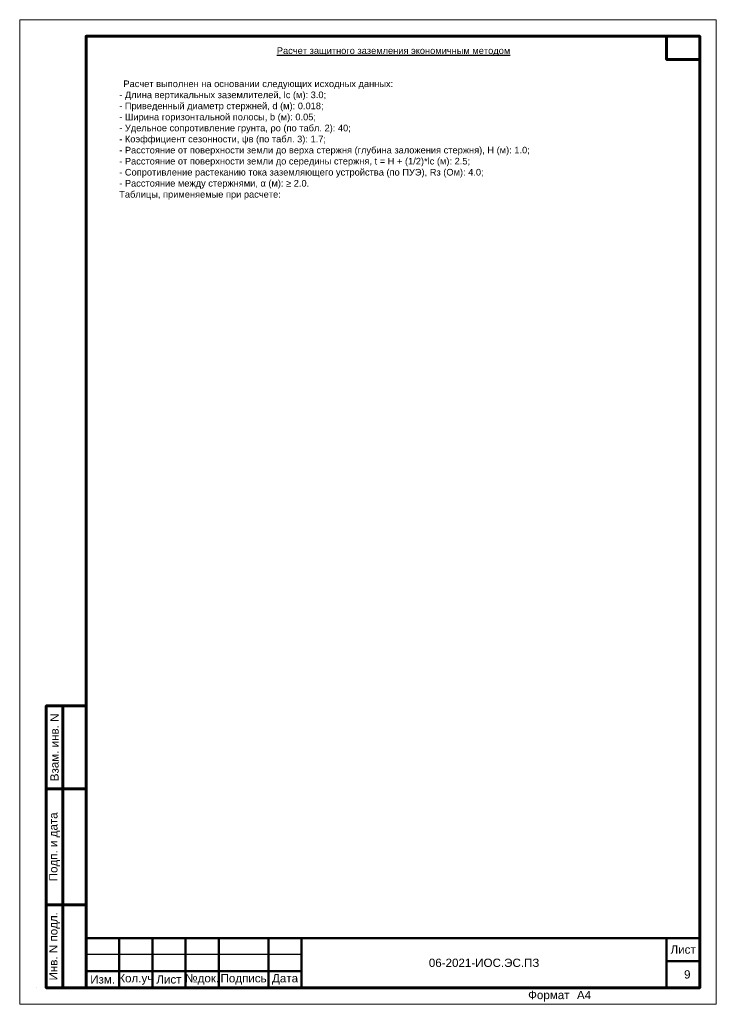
# Model space of a CAD drawing. Header units: millimetres. Extents: x 523209 to 536718, y -48289 to -47398.
# Tile 9 of 116: x 525684 to 525894, y -47992 to -47695. Entities that reach past the tile are written whole.
import ezdxf
from ezdxf.enums import TextEntityAlignment as Align

# ---------------------------------------------------------------- set-up
doc = ezdxf.new("R2010")
doc.units = ezdxf.units.MM
for name, color, linetype, lineweight in [('1-ОСНОВНАЯ-06', 2, 'Continuous', 30), ('LIN_Основная сплошная', 50, 'Continuous', 50), ('LIN_Тонкая сплошная', 140, 'Continuous', 30), ('ВК-линия контур', 132, 'Continuous', 15), ('ВК-линия основная', 1, 'Continuous', 30), ('ВК-линия толстая', 30, 'Continuous', 60), ('ВК-Текст', 1, 'Continuous', 30)]:
    doc.layers.add(name, color=color, linetype=linetype, lineweight=lineweight)
doc.layers.add('Текст и рамки', color=7, linetype='Continuous')
doc.styles.get("Standard").update_dxf_attribs({"font": 'arial.ttf'})
doc.styles.add('СГЕНЕРИР_СТИЛЬ_1', font='times.ttf')

# ---------------------------------------------------------------- blocks, each defined once
blk = doc.blocks.new('*U55')
at = {"layer": 'ВК-линия контур', "color": 0}
for p, q in [((-210, 297), (0, 297)), ((-210, 0), (-210, 297)), ((0, 297), (0, 0)), ((0, 0), (-210, 0))]:
    blk.add_line(p, q, dxfattribs=at)
at = {"layer": 'ВК-линия контур', "color": 0, "lineweight": 0}
blk.add_lwpolyline([(-205, 5), (-205, 5)], close=True, dxfattribs=at).dxf.unprotected_set("ltscale", 0)
at = {"layer": 'ВК-линия основная', "color": 0}
for points in [[(-190, 287), (-190, 287)], [(-190, 90), (-190, 90)]]:
    blk.add_lwpolyline(points, dxfattribs=at)
at = {"layer": 'ВК-линия толстая', "color": 0}
for points in [[(-190, 5), (-190, 292), (-5, 292), (-5, 5)], [(-5, 292), (-15, 292), (-15, 285), (-5, 285)], [(-190, 278), (-190, 278), (-190, 278), (-190, 278)], [(-197, 65), (-202, 65), (-202, 90), (-197, 90)], [(-190, 65), (-197, 65), (-197, 90), (-190, 90)], [(-190, 90), (-190, 90), (-190, 90), (-190, 90)], [(-190, 90), (-190, 90), (-190, 90), (-190, 90)], [(-190, 90), (-190, 90), (-190, 90), (-190, 90)], [(-190, 90), (-190, 90), (-190, 90), (-190, 90)], [(-197, 30), (-202, 30), (-202, 65), (-197, 65)], [(-190, 30), (-197, 30), (-197, 65), (-190, 65)], [(-197, 5), (-202, 5), (-202, 30), (-197, 30)], [(-190, 5), (-197, 5), (-197, 30), (-190, 30)]]:
    blk.add_lwpolyline(points, close=True, dxfattribs=at)
for points in [[(-190, 287), (-190, 287)], [(-190, 287), (-190, 287)], [(-190, 287), (-190, 287)], [(-190, 287), (-190, 287)], [(-190, 90), (-190, 90)], [(-190, 90), (-190, 90)], [(-190, 90), (-190, 90)], [(-190, 90), (-190, 90)], [(-190, 90), (-190, 90)], [(-190, 90), (-190, 90)], [(-190, 90), (-190, 90)]]:
    blk.add_lwpolyline(points, dxfattribs=at)
at = {"layer": 'ВК-Текст', "color": 0}
blk.add_text('Формат ', height=2.5, dxfattribs=at).set_placement((-56.73, 1.56))
at = {"layer": 'ВК-Текст', "color": 0, "rotation": 90}
for s, insert, char_height, width, attachment_point in [('\\pi2;Справ. N', (-190, 287), 0.0000208, 0.000208, 4), ('\\pi2;Перв. примен.', (-190, 287), 0.0000208, 0.000208, 4), ('\\pi2;Согласовано', (-190, 90), 0.00000385, 0.0000385, 4), ('\\pi2.5;Инв. N дубл.', (-190, 90), 0.00000417, 0.0000417, 4), ('\\pi2.5;Подп. дата', (-190, 90), 0.00000417, 0.0000583, 4), ('Взам. инв. N', (-199.5, 77.5), 2.5, 25, 5), ('Подп. и дата', (-199.5, 47.5), 2.5, 35, 5), ('Инв. N подл.', (-199.5, 17.5), 2.5, 25, 5)]:
    blk.add_mtext(s, dxfattribs=dict(at, insert=insert, char_height=char_height, width=width, attachment_point=attachment_point))
at = {"layer": 'ВК-Текст', "color": 0}
blk.add_attdef('ЛИСТ_АЛ', text='', height=2.5, dxfattribs=at).set_placement((-10, 288.5), align=Align.MIDDLE_CENTER)
at = {"layer": 'ВК-Текст', "color": 0, "ltscale": 0.5}
blk.add_attdef('ВЕРХНИЙ_ШИФР', text='', height=0.000005, rotation=180, dxfattribs=at).set_placement((-190, 278), align=Align.MIDDLE_CENTER)
at = {"layer": 'ВК-Текст', "color": 0, "flags": 12}
blk.add_attdef('ФОРМАТ_ЛИСТА', (-42, 1.56), '', height=2.5, dxfattribs=at)
blk = doc.blocks.new('*U72')
at = {"layer": 'LIN_Основная сплошная', "color": 7}
for p, q in [((-185, 0), (-185, 15)), ((-185, 15), (0, 15)), ((-175, 15), (-175, 0)), ((-165, 15), (-165, 0)), ((-155, 15), (-155, 0)), ((-145, 15), (-145, 0)), ((-130, 15), (-130, 0)), ((-120, 15), (-120, 0)), ((-120, 5), (-185, 5)), ((-185, 0), (0, 0))]:
    blk.add_line(p, q, dxfattribs=at)
at = {"layer": 'LIN_Основная сплошная', "color": 7, "ltscale": 0.5}
for p, q in [((-10, 15), (-10, 0)), ((0, 15), (0, 0)), ((0, 8), (-10, 8))]:
    blk.add_line(p, q, dxfattribs=at)
at = {"layer": 'LIN_Тонкая сплошная', "color": 7}
blk.add_line((-120, 10), (-185, 10), dxfattribs=at)
at = {"layer": 'Текст и рамки', "color": 7, "char_height": 2.5, "attachment_point": 5}
for s, insert, width in [('Лист', (-5, 11.5), 10), ('Изм.', (-180, 2.5), 10), ('Кол.уч', (-170, 2.5), 10), ('Лист', (-160, 2.5), 10), ('№док.', (-150, 2.5), 10), ('Подпись', (-137.5, 2.5), 15), ('Дата', (-125, 2.5), 10)]:
    blk.add_mtext(s, dxfattribs=dict(at, insert=insert, width=width))

msp = doc.modelspace()

# ---------------------------------------------------------------- block references
msp.add_blockref('*U55', (525893.52667, -47991.68774)).add_auto_attribs({'ФОРМАТ_ЛИСТА': 'А4', 'ВЕРХНИЙ_ШИФР': '1984-11.Р 01.06.01 РЗ.Э1-01'})
at = {"color": 0, "linetype": 'ByBlock'}
msp.add_blockref('*U72', (525888.52667, -47986.68774), dxfattribs=at)

# ---------------------------------------------------------------- texts
at = {"lineweight": 0, "char_height": 2.5, "attachment_point": 5, "style": 'СГЕНЕРИР_СТИЛЬ_1'}
for s, insert, width in [('{\\fArial|b0|i0|c204|p34;06-2021-ИОС.ЭС\\C7;.ПЗ}', (525823.52667, -47979.18774), 110), ('\\pl2.5;{\\fArial|b0|i0|c204|p34;9\\P}', (525883.52667, -47982.68774), 10)]:
    msp.add_mtext(s, dxfattribs=dict(at, insert=insert, width=width))
at = {"layer": '1-ОСНОВНАЯ-06', "color": 0, "linetype": 'Continuous', "lineweight": -3, "insert": (525703.52667, -47699.68774), "char_height": 2, "width": 185, "attachment_point": 1}
msp.add_mtext('\\A1;\\pi93.5,l4;{\\C7;\\P\\pi53.52046;\\LРасчет защитного заземления экономичным методом\\H1.8572x;\\l \\H1.4487x; \\H0.37167x;\\P\\pi92.89122;\\H1.5685x; \\H1.9918x; \\H0.32009x;\\P\\pi6;\\H1.97802x; \\H0.50556x;\\P\\H1.625x; \\H0.61539x;Расчет выполнен на основании следующих исходных данных: \\H2.13231x; \\H0.46898x;\\P- Длина вертикальных заземлителей, lc (м): 3.0; \\H2.41043x; \\H0.41486x;\\P- Приведенный диаметр стержней, d (м): 0.018; \\H1.39517x; \\H0.71676x;\\P- Ширина горизонтальной полосы, b (м): 0.05; \\H1.73359x; \\H0.57684x;\\P- Удельное сопротивление грунта, ρо (по табл. 2): 40; \\H1.6276x; \\H0.6144x;\\P- Коэффициент сезонности, ψв (по табл. 3): 1.7; \\H1.6689x; \\H0.5992x;\\P- Расстояние от поверхности земли до верха стержня (глубина заложения стержня), Н (м): 1.0; \\H1.65514x; \\H0.60418x;\\P- Расстояние от поверхности земли до середины стержня, t = H + (1/2)*lc (м): 2.5; \\H1.6529x; \\H0.605x;\\P- Сопротивление растеканию тока заземляющего устройства (по ПУЭ), Rз (Ом): 4.0; \\H1.64836x; \\H0.60666x;\\P- Расстояние между стержнями, α (м): ≥ 2.0. \\H1.64979x; \\H0.60614x;\\PТаблицы, применяемые при расчете:\\H1.65554x; \\H0.60403x;\\P\\H1.625x; \\H1.39121x; \\H0.44234x;\\P\\pi92.86927;\\H1.625x; \\H1.83113x; \\H0.33607x;\\P\\pi92.86927;\\H1.625x; \\H1.68449x; \\H0.36533x;\\P\\pi92.86926;\\H1.625x; \\H1.73337x; \\H0.35502x;\\P\\pi92.86926;\\H1.625x; \\H1.71708x; \\H0.35839x;\\P\\pi92.86925;\\H1.625x; \\H1.72251x; \\H0.35726x;\\P\\pi92.86925;\\H1.625x; \\H1.72071x; \\H0.35764x;\\P\\pi92.86924;\\H1.625x; \\H1.72131x; \\H0.35751x;\\P\\pi92.86924;\\H1.625x; \\H1.72111x; }', dxfattribs=at)

doc.saveas('drawing.dxf')
